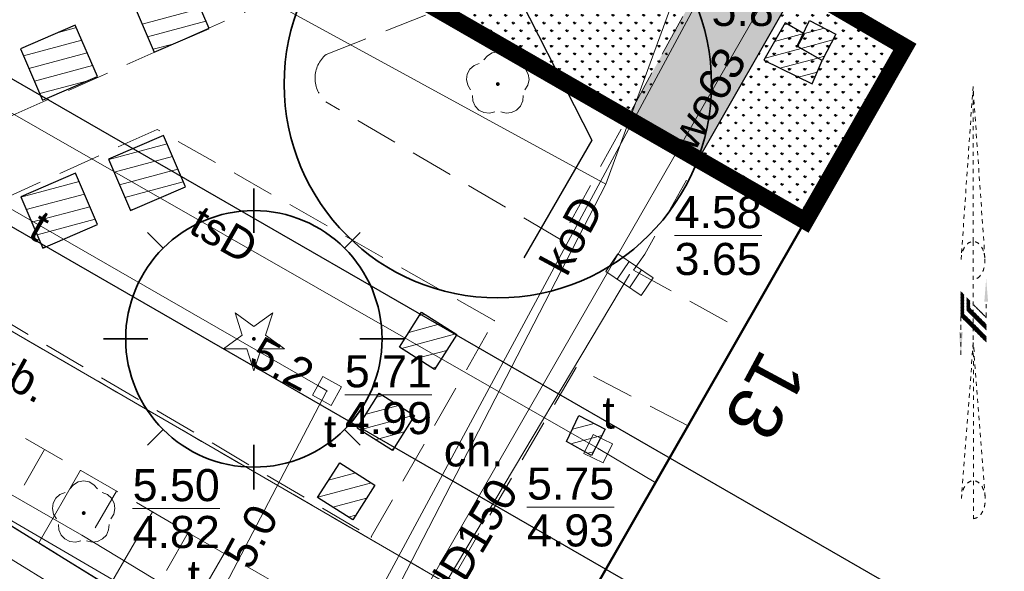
# Model space of a CAD drawing. Extents: x 5477758 to 5478338, y 5918296 to 5918505.
# Tile 62 of 135: x 5477929 to 5477952, y 5918414 to 5918427. Entities that reach past the tile are written whole.
import ezdxf
from ezdxf.enums import TextEntityAlignment as Align

# ---------------------------------------------------------------- set-up
doc = ezdxf.new("R2010")
doc.units = 0
doc.header["$PDSIZE"] = 0.75
for name, pattern in [('budynki akt$0$DASHED', [19.05, 12.7, -6.35]), ('HIDDEN', [0.375, 0.25, -0.125]), ('PRZER1-1', [2, 1, -1]), ('PRZER2-1', [3, 2, -1]), ('PRZER3-1', [4, 3, -1])]:
    doc.linetypes.add(name, pattern=pattern)
doc.layers.get('0').update_dxf_attribs({"linetype": 'CONTINUOUS'})
for name, color, linetype in [('0_NAWIERZCHNIA UTWARDZONA_CHODNIK', 254, 'CONTINUOUS'), ('0_ZIELEŃ NISKA ISTNIEJACA', 76, 'CONTINUOUS'), ('A_GRANICA OPRACOWANIA', 7, 'CONTINUOUS'), ('ZZ_PROJ-numeracja', 5, 'CONTINUOUS'), ('ZZ_ramka', 6, 'CONTINUOUS')]:
    doc.layers.add(name, color=color, linetype=linetype)
for name, color, linetype, lineweight, true_color in [('GEPADR_O', 7, 'CONTINUOUS', 18, 0x800040), ('GESUZY', 7, 'PRZER1-1', 18, 0x008000), ('GSPRDI', 7, 'CONTINUOUS', 18, 0x008000), ('GSPRDL', 7, 'CONTINUOUS', 18, 0x008000), ('GULEPR', 1, 'CONTINUOUS', 18, 0xff0000), ('GULKPR', 7, 'CONTINUOUS', 18, 0x803300), ('GULKPR_O', 7, 'CONTINUOUS', 18, 0x803300), ('GULTPR', 7, 'CONTINUOUS', 18, 0xff9100), ('GULTPR_O', 7, 'CONTINUOUS', 18, 0xff9100), ('GULWPR', 5, 'CONTINUOUS', 18, 0x0000ff), ('GULWPR_O', 5, 'CONTINUOUS', 18, 0x0000ff), ('GUPKKS', 7, 'CONTINUOUS', 18, 0x803300)]:
    doc.layers.add(name, color=color, linetype=linetype, lineweight=lineweight, true_color=true_color)
for name, color, linetype, lineweight in [('GESBZO', 7, 'CONTINUOUS', 50), ('GESDZI', 7, 'CONTINUOUS', 18), ('GSLKRW', 7, 'CONTINUOUS', 25), ('GSPPRB', 7, 'CONTINUOUS', 20), ('GSPWPN_O', 7, 'CONTINUOUS', 13), ('GSSKOA', 7, 'PRZER3-1', 18), ('GSSKOD', 7, 'PRZER2-1', 18), ('GSSKOD_O', 7, 'PRZER2-1', 18), ('GSSZSN', 7, 'PRZER2-1', 18), ('GUPIKP', 7, 'CONTINUOUS', 18), ('GUPIWZ', 7, 'CONTINUOUS', 18), ('GUPIWZ_O', 7, 'CONTINUOUS', 18), ('GUPPRZ', 7, 'CONTINUOUS', 18), ('GUPPRZ_O', 7, 'CONTINUOUS', 18), ('znak_polnocy', 250, 'HIDDEN', 13), ('ZZ_grupa', 7, 'CONTINUOUS', 30), ('ZZ_grupa-krzewow-szraf', 7, 'CONTINUOUS', 13), ('ZZ_korona', 7, 'CONTINUOUS', 35), ('ZZ_PROJ-obrys-rabaty', 61, 'CONTINUOUS', 35)]:
    doc.layers.add(name, color=color, linetype=linetype, lineweight=lineweight)
doc.styles.add('GEO-INFO', font='arial.ttf')
pattern_1 = [(194.933, (5477837.84446, 5918344.9947), (0.08181636, -0.3067773), [])]
pattern_2 = [(194.933, (5477838.29312, 5918344.3774), (0.08181636, -0.3067773), [])]

# ---------------------------------------------------------------- blocks, each defined once
blk = doc.blocks.new('POINT')
at = {"color": 0}
blk.add_point((0, 0), dxfattribs=at)
blk = doc.blocks.new('SPDIP')
blk.add_hatch(color=0).paths.add_polyline_path([(0, -0.09), (0.027812, -0.085595), (0.052901, -0.072812), (0.072812, -0.052901), (0.085595, -0.027812), (0.09, 0), (0.085595, 0.027812), (0.072812, 0.052901), (0.052901, 0.072812), (0.027812, 0.085595), (0, 0.09), (-0.027812, 0.085595), (-0.052901, 0.072812), (-0.072812, 0.052901), (-0.085595, 0.027812), (-0.09, 0), (-0.085595, -0.027812), (-0.072812, -0.052901), (-0.052901, -0.072812), (-0.027812, -0.085595)])
at = {"color": 0}
blk.add_lwpolyline([(0.544942, 0.177062), (1.426676, -0.463555), (0.336792, -0.463555), (0, -1.500096), (-0.336792, -0.463555), (-1.426676, -0.463555), (-0.544942, 0.177062), (-0.881734, 1.213603), (0, 0.572986), (0.881734, 1.213603)], close=True, dxfattribs=at)
blk = doc.blocks.new('SUUS05')
at = {"color": 0}
blk.add_lwpolyline([(0.5, -0.25), (-0.5, -0.25), (-0.5, 0.25), (0.5, 0.25)], close=True, dxfattribs=at)
for points in [[(-0.175, -0.25), (-0.175, 0.25)], [(0.175, -0.25), (0.175, 0.25)]]:
    blk.add_lwpolyline(points, dxfattribs=at)
blk = doc.blocks.new('KWADRAT_NIEPRZEZR')
at = {"color": 0}
blk.add_lwpolyline([(-0.5, -0.5), (0.5, -0.5), (0.5, 0.5), (-0.5, 0.5)], close=True, dxfattribs=at)
blk = doc.blocks.new('SPDLP')
blk.add_hatch(color=0).paths.add_polyline_path([(0, -0.09), (0.027812, -0.085595), (0.052901, -0.072812), (0.072812, -0.052901), (0.085595, -0.027812), (0.09, 0), (0.085595, 0.027812), (0.072812, 0.052901), (0.052901, 0.072812), (0.027812, 0.085595), (0, 0.09), (-0.027812, 0.085595), (-0.052901, 0.072812), (-0.072812, 0.052901), (-0.085595, 0.027812), (-0.09, 0), (-0.085595, -0.027812), (-0.072812, -0.052901), (-0.052901, -0.072812), (-0.027812, -0.085595)])
at = {"color": 0}
for points in [[(-0.648554, 1.126667), (-0.481106, 1.325358), (-0.255912, 1.454989), (0, 1.5), (0.255912, 1.454989), (0.481106, 1.325358), (0.648554, 1.126667)], [(-1.271938, -0.268652), (-1.40916, -0.048001), (-1.462858, 0.20623), (-1.426585, 0.463525), (-1.304695, 0.693003), (-1.11182, 0.867117), (-0.871109, 0.964971)], [(0.871109, 0.964971), (1.11182, 0.867117), (1.304695, 0.693003), (1.426585, 0.463525), (1.462858, 0.20623), (1.40916, -0.048001), (1.271938, -0.268652)], [(-0.137547, -1.292703), (-0.389802, -1.355024), (-0.648184, -1.327532), (-0.881678, -1.213525), (-1.062258, -1.026689), (-1.168249, -0.78945), (-1.186929, -0.530282)], [(1.186929, -0.530282), (1.168249, -0.78945), (1.062258, -1.026689), (0.881678, -1.213525), (0.648184, -1.327532), (0.389802, -1.355024), (0.137547, -1.292703)]]:
    blk.add_lwpolyline(points, dxfattribs=at)
blk = doc.blocks.new('znak')
for points in [[(97792.02, 33202.11), (97792.13, 33202.89), (97792.44, 33203.57), (97792.93, 33204.06), (97793.43, 33204.21), (97793.93, 33204.06), (97794.41, 33203.55), (97794.7, 33202.86), (97794.78, 33202.42), (97794.69, 33201.09), (97794.39, 33200.41), (97793.89, 33199.91), (97793.43, 33199.76)], [(97792.05, 33174.15), (97792.16, 33174.92), (97792.47, 33175.6), (97792.96, 33176.1), (97793.46, 33176.25), (97793.96, 33176.09), (97794.44, 33175.59), (97794.73, 33174.9), (97794.84, 33174.01), (97794.72, 33173.13), (97794.42, 33172.44), (97793.92, 33171.95), (97793.47, 33171.8)]]:
    blk.add_spline(points, degree=3)
at = {"layer": 'znak_polnocy', "linetype": 'ByBlock'}
for p, q in [((97793.41, 33222.33, -3.5), (97792.02, 33202.11, -3.5)), ((97794.8, 33202.32, -3.5), (97793.41, 33222.33, -3.5)), ((97793.43, 33204.21, -3.5), (97793.41, 33222.33, -3.5)), ((97793.43, 33204.21, -3.5), (97793.47, 33171.8, -3.5)), ((97791.99, 33198.28, -3.5), (97792.03, 33198.32, -3.5)), ((97791.99, 33198.19, -3.5), (97792.07, 33198.28, -3.5)), ((97791.99, 33198.11, -3.5), (97792.11, 33198.23, -3.5)), ((97791.99, 33198.02, -3.5), (97792.16, 33198.19, -3.5)), ((97791.99, 33197.93, -3.5), (97792.2, 33198.15, -3.5)), ((97791.99, 33197.84, -3.5), (97792.25, 33198.1, -3.5)), ((97791.99, 33197.75, -3.5), (97792.29, 33198.06, -3.5)), ((97791.99, 33197.66, -3.5), (97792.34, 33198.01, -3.5)), ((97791.99, 33197.58, -3.5), (97792.38, 33197.97, -3.5)), ((97791.99, 33197.49, -3.5), (97792.42, 33197.92, -3.5)), ((97791.99, 33197.4, -3.5), (97792.47, 33197.88, -3.5)), ((97791.99, 33197.31, -3.5), (97792.51, 33197.84, -3.5)), ((97791.99, 33197.22, -3.5), (97792.56, 33197.79, -3.5)), ((97791.99, 33197.13, -3.5), (97792.6, 33197.75, -3.5)), ((97791.99, 33197.04, -3.5), (97792.65, 33197.7, -3.5)), ((97791.99, 33196.96, -3.5), (97792.69, 33197.66, -3.5)), ((97791.99, 33196.87, -3.5), (97792.73, 33197.61, -3.5)), ((97791.99, 33196.78, -3.5), (97792.78, 33197.57, -3.5)), ((97791.99, 33196.69, -3.5), (97792.82, 33197.53, -3.5)), ((97791.99, 33196.6, -3.5), (97792.87, 33197.48, -3.5)), ((97791.99, 33196.51, -3.5), (97792.91, 33197.44, -3.5)), ((97791.99, 33196.43, -3.5), (97792.95, 33197.39, -3.5)), ((97791.99, 33196.34, -3.5), (97793, 33197.35, -3.5)), ((97791.99, 33196.25, -3.5), (97793.04, 33197.31, -3.5)), ((97791.99, 33196.16, -3.5), (97793.09, 33197.26, -3.5)), ((97791.99, 33196.07, -3.5), (97793.13, 33197.22, -3.5)), ((97791.99, 33195.98, -3.5), (97793.18, 33197.17, -3.5)), ((97791.99, 33195.9, -3.5), (97793.22, 33197.13, -3.5)), ((97791.99, 33195.81, -3.5), (97793.26, 33197.08, -3.5)), ((97791.99, 33195.72, -3.5), (97793.31, 33197.04, -3.5)), ((97791.99, 33195.63, -3.5), (97793.35, 33197, -3.5)), ((97791.99, 33195.54, -3.5), (97793.4, 33196.95, -3.5)), ((97791.99, 33195.45, -3.5), (97793.44, 33196.91, -3.5)), ((97792, 33195.38, -3.5), (97793.48, 33196.86, -3.5)), ((97792.05, 33195.34, -3.5), (97793.53, 33196.82, -3.5)), ((97792.09, 33195.29, -3.5), (97793.57, 33196.77, -3.5)), ((97792.13, 33195.25, -3.5), (97793.62, 33196.73, -3.5)), ((97792.18, 33195.2, -3.5), (97793.66, 33196.69, -3.5)), ((97792.22, 33195.16, -3.5), (97793.71, 33196.64, -3.5)), ((97792.27, 33195.12, -3.5), (97793.75, 33196.6, -3.5)), ((97792.31, 33195.07, -3.5), (97793.79, 33196.55, -3.5)), ((97792.36, 33195.03, -3.5), (97793.84, 33196.51, -3.5)), ((97794.95, 33195.4, -3.5), (97794.95, 33197.18, -4.5)), ((97791.99, 33190.95, -6), (97791.99, 33195.4, -6)), ((97791.99, 33195.4, -3.5), (97791.99, 33193.62, -3.1)), ((97792.4, 33194.98, -3.5), (97793.88, 33196.47, -3.5)), ((97792.44, 33194.94, -3.5), (97793.93, 33196.42, -3.5)), ((97792.49, 33194.9, -3.5), (97793.97, 33196.38, -3.5)), ((97792.53, 33194.85, -3.5), (97794.01, 33196.33, -3.5)), ((97792.58, 33194.81, -3.5), (97794.06, 33196.29, -3.5)), ((97792.62, 33194.76, -3.5), (97794.1, 33196.24, -3.5)), ((97792.67, 33194.72, -3.5), (97794.15, 33196.2, -3.5)), ((97792.71, 33194.67, -3.5), (97794.19, 33196.16, -3.5)), ((97792.75, 33194.63, -3.5), (97794.24, 33196.11, -3.5)), ((97792.8, 33194.59, -3.5), (97794.28, 33196.07, -3.5)), ((97792.84, 33194.54, -3.5), (97794.32, 33196.02, -3.5)), ((97792.89, 33194.5, -3.5), (97794.37, 33195.98, -3.5)), ((97792.93, 33194.45, -3.5), (97794.41, 33195.93, -3.5)), ((97792.97, 33194.41, -3.5), (97794.46, 33195.89, -3.5)), ((97793.02, 33194.36, -3.5), (97794.5, 33195.85, -3.5)), ((97793.06, 33194.32, -3.5), (97794.54, 33195.8, -3.5)), ((97793.11, 33194.28, -3.5), (97794.59, 33195.76, -3.5)), ((97793.15, 33194.23, -3.5), (97794.63, 33195.71, -3.5)), ((97793.2, 33194.19, -3.5), (97794.68, 33195.67, -3.5)), ((97793.24, 33194.14, -3.5), (97794.72, 33195.63, -3.5)), ((97793.28, 33194.1, -3.5), (97794.77, 33195.58, -3.5)), ((97793.33, 33194.06, -3.5), (97794.81, 33195.54, -3.5)), ((97793.37, 33194.01, -3.5), (97794.85, 33195.49, -3.5)), ((97793.42, 33193.97, -3.5), (97794.9, 33195.45, -3.5)), ((97793.46, 33193.92, -3.5), (97794.94, 33195.4, -3.5)), ((97793.5, 33193.88, -3.5), (97794.95, 33195.33, -3.5)), ((97793.55, 33193.83, -3.5), (97794.95, 33195.24, -3.5)), ((97793.59, 33193.79, -3.5), (97794.95, 33195.15, -3.5)), ((97793.64, 33193.75, -3.5), (97794.95, 33195.06, -3.5)), ((97793.68, 33193.7, -3.5), (97794.95, 33194.97, -3.5)), ((97793.73, 33193.66, -3.5), (97794.95, 33194.88, -3.5)), ((97793.77, 33193.61, -3.5), (97794.95, 33194.8, -3.5)), ((97793.81, 33193.57, -3.5), (97794.95, 33194.71, -3.5)), ((97793.86, 33193.52, -3.5), (97794.95, 33194.62, -3.5)), ((97793.9, 33193.48, -3.5), (97794.95, 33194.53, -3.5)), ((97793.95, 33193.44, -3.5), (97794.95, 33194.44, -3.5)), ((97793.99, 33193.39, -3.5), (97794.95, 33194.35, -3.5)), ((97794.04, 33193.35, -3.5), (97794.95, 33194.27, -3.5)), ((97794.08, 33193.3, -3.5), (97794.95, 33194.18, -3.5)), ((97794.12, 33193.26, -3.5), (97794.95, 33194.09, -3.5)), ((97794.17, 33193.22, -3.5), (97794.95, 33194, -3.5)), ((97794.21, 33193.17, -3.5), (97794.95, 33193.91, -3.5)), ((97794.26, 33193.13, -3.5), (97794.95, 33193.82, -3.5)), ((97794.3, 33193.08, -3.5), (97794.95, 33193.73, -3.5)), ((97794.34, 33193.04, -3.5), (97794.95, 33193.65, -3.5)), ((97794.39, 33192.99, -3.5), (97794.95, 33193.56, -3.5)), ((97794.43, 33192.95, -3.5), (97794.95, 33193.47, -3.5)), ((97794.48, 33192.91, -3.5), (97794.95, 33193.38, -3.5)), ((97794.52, 33192.86, -3.5), (97794.95, 33193.29, -3.5)), ((97794.57, 33192.82, -3.5), (97794.95, 33193.2, -3.5)), ((97794.61, 33192.77, -3.5), (97794.95, 33193.12, -3.5)), ((97793.44, 33192.41, -6), (97792.05, 33174.15, -3.5)), ((97794.83, 33174.36, -3.5), (97793.44, 33192.41, -2.5)), ((97794.65, 33192.73, -3.5), (97794.95, 33193.03, -3.5)), ((97794.7, 33192.69, -3.5), (97794.95, 33192.94, -3.5)), ((97794.74, 33192.64, -3.5), (97794.95, 33192.85, -3.5)), ((97794.79, 33192.6, -3.5), (97794.95, 33192.76, -3.5)), ((97794.83, 33192.55, -3.5), (97794.95, 33192.67, -3.5)), ((97794.87, 33192.51, -3.5), (97794.95, 33192.59, -3.5)), ((97794.92, 33192.46, -3.5), (97794.95, 33192.5, -3.5))]:
    blk.add_line(p, q, dxfattribs=at)
for points in [[(97794.95, 33199.85, -2.5), (97795.17, 33197.18, -2.5), (97794.73, 33197.18, -2.5)], [(97791.76, 33193.62, -2.5), (97792.21, 33193.62, -2.5), (97791.99, 33190.95, -2.5)]]:
    blk.add_solid(points, dxfattribs=at)

msp = doc.modelspace()

# ---------------------------------------------------------------- hatches: boundary and pattern name
at = {"layer": '0_NAWIERZCHNIA UTWARDZONA_CHODNIK', "transparency": 33554636}
msp.add_hatch(color=256, dxfattribs=at).paths.add_polyline_path([(5477962.493, 5918459.043), (5477957.044, 5918449.527), (5477951.796, 5918440.362), (5477947.988, 5918433.712), (5477937.075, 5918428.498), (5477936.605, 5918428.29), (5477938.473, 5918427.16), (5477943.438, 5918429.127), (5477945.135, 5918429.94), (5477945.396, 5918429.792), (5477945.658, 5918429.644), (5477944.382, 5918427.315), (5477942.909, 5918424.629), (5477944.585, 5918423.669), (5477946.91, 5918427.756), (5477947.596, 5918427.361), (5477965.541, 5918458.35), (5477963.011, 5918459.841)])
at = {"layer": '0_ZIELEŃ NISKA ISTNIEJACA'}
h = msp.add_hatch(dxfattribs=at)
h.set_pattern_fill('GRASS', color=256, scale=0.01, style=0)
h.set_pattern_definition([(90, (0, 0), (-0.1796051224, 0.1796051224), [0.047625, -0.3115852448]), (45, (0, 0), (-0.179605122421, 0.179605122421), [0.047625, -0.206375]), (135, (0, 0), (-0.179605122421, -0.179605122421), [0.047625, -0.206375])])
h.paths.add_polyline_path([(5477938.499, 5918427.17), (5477943.042, 5918424.558), (5477945.658, 5918429.644), (5477945.135, 5918429.94), (5477943.33, 5918429.085)])
h = msp.add_hatch(dxfattribs=at)
h.set_pattern_fill('GRASS', color=256, scale=0.01, style=0)
h.set_pattern_definition([(90, (0, 0), (-0.1796051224, 0.1796051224), [0.047625, -0.3115852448]), (45, (0, 0), (-0.179605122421, 0.179605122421), [0.047625, -0.206375]), (135, (0, 0), (-0.179605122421, -0.179605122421), [0.047625, -0.206375])])
h.paths.add_polyline_path([(5477946.91, 5918427.756), (5477944.546, 5918423.621), (5477947.085, 5918422.232), (5477949.411, 5918426.304), (5477947.596, 5918427.361)])
at = {"layer": 'ZZ_grupa-krzewow-szraf'}
h = msp.add_hatch(dxfattribs=at)
h.set_pattern_fill('ANSI31', color=256, scale=0.1, angle=90)
h.set_pattern_definition(pattern_1)
h.paths.add_polyline_path([(5477931.333, 5918427.384), (5477931.848, 5918426.185), (5477933.131, 5918426.736), (5477932.616, 5918427.936)])
h = msp.add_hatch(dxfattribs=at)
h.set_pattern_fill('ANSI31', color=256, scale=0.1, angle=90)
h.set_pattern_definition(pattern_1)
h.paths.add_polyline_path([(5477928.719, 5918426.262), (5477929.234, 5918425.062), (5477930.517, 5918425.613), (5477930.002, 5918426.813)])
h = msp.add_hatch(dxfattribs=at)
h.set_pattern_fill('ANSI31', color=256, scale=0.1, angle=90)
h.set_pattern_definition(pattern_2)
edge = h.paths.add_edge_path()
edge.add_line((5477947.037, 5918426.622), (5477946.613, 5918426.866))
edge.add_line((5477946.613, 5918426.866), (5477946.11, 5918425.992))
edge.add_line((5477946.11, 5918425.992), (5477947.246, 5918425.441))
edge.add_line((5477947.246, 5918425.441), (5477947.474, 5918425.989))
edge.add_line((5477947.474, 5918425.989), (5477946.897, 5918426.318))
edge.add_line((5477946.897, 5918426.318), (5477947.062, 5918426.608))
h = msp.add_hatch(dxfattribs=at)
h.set_pattern_fill('ANSI31', color=256, scale=0.1, angle=90)
h.set_pattern_definition(pattern_2)
h.paths.add_polyline_path([(5477946.893, 5918426.32), (5477947.474, 5918425.989), (5477947.795, 5918426.603), (5477947.182, 5918426.924)])
h = msp.add_hatch(dxfattribs=at)
h.set_pattern_fill('ANSI31', color=256, scale=0.1, angle=90)
h.set_pattern_definition(pattern_1)
h.paths.add_polyline_path([(5477930.78, 5918423.681), (5477931.295, 5918422.482), (5477932.578, 5918423.033), (5477932.063, 5918424.232)])
h = msp.add_hatch(dxfattribs=at)
h.set_pattern_fill('ANSI31', color=256, scale=0.1, angle=90)
h.set_pattern_definition(pattern_1)
h.paths.add_polyline_path([(5477928.725, 5918422.798), (5477929.24, 5918421.599), (5477930.523, 5918422.15), (5477930.008, 5918423.349)])
h = msp.add_hatch(dxfattribs=at)
h.set_pattern_fill('ANSI31', color=256, scale=0.1, angle=90)
h.set_pattern_definition(pattern_1)
h.paths.add_polyline_path([(5477937.585, 5918419.285), (5477938.41, 5918418.762), (5477938.928, 5918419.579), (5477938.103, 5918420.102)])
h = msp.add_hatch(dxfattribs=at)
h.set_pattern_fill('ANSI31', color=256, scale=0.1, angle=90)
h.set_pattern_definition(pattern_1)
h.paths.add_polyline_path([(5477936.597, 5918417.389), (5477937.422, 5918416.866), (5477937.94, 5918417.683), (5477937.115, 5918418.206)])
h = msp.add_hatch(dxfattribs=at)
h.set_pattern_fill('ANSI31', color=256, scale=0.1, angle=90)
h.set_pattern_definition(pattern_1)
h.paths.add_polyline_path([(5477941.497, 5918417.08), (5477942.078, 5918416.749), (5477942.4, 5918417.363), (5477941.786, 5918417.684)])
h = msp.add_hatch(dxfattribs=at)
h.set_pattern_fill('ANSI31', color=256, scale=0.1, angle=90)
h.set_pattern_definition(pattern_1)
h.paths.add_polyline_path([(5477935.67, 5918415.765), (5477936.494, 5918415.242), (5477937.013, 5918416.059), (5477936.188, 5918416.582)])
at = {"layer": 'ZZ_PROJ-obrys-rabaty'}
h = msp.add_hatch(dxfattribs=at)
h.set_pattern_fill('GRASS', color=256)
h.paths.add_polyline_path([(5477946.91, 5918427.756), (5477944.546, 5918423.621), (5477947.085, 5918422.232), (5477949.411, 5918426.304), (5477947.596, 5918427.361)])

# ---------------------------------------------------------------- linework, layer by layer
at = {"layer": '0_ZIELEŃ NISKA ISTNIEJACA'}
msp.add_lwpolyline([(5477946.91, 5918427.756), (5477944.546, 5918423.621), (5477947.085, 5918422.232), (5477949.411, 5918426.304), (5477947.596, 5918427.361), (5477947.596, 5918427.361), (5477946.91, 5918427.756)], dxfattribs=at)
at = {"layer": 'A_GRANICA OPRACOWANIA', "color": 1, "linetype": 'budynki akt$0$DASHED', "ltscale": 0.1, "const_width": 0.4}
msp.add_lwpolyline([(5477924.666, 5918437.385), (5477923.68, 5918435.693), (5477947.085, 5918422.232), (5477949.411, 5918426.304), (5477947.596, 5918427.361), (5477964.141, 5918455.941), (5477965.541, 5918458.35), (5477956.078, 5918463.925), (5477947.799, 5918468.803), (5477947.799, 5918468.803), (5477943.997, 5918471.043), (5477943.489, 5918470.182), (5477933.716, 5918453.151), (5477933.004, 5918451.909), (5477924.666, 5918437.385)], dxfattribs=at)
at = {"layer": 'GESBZO', "color": 7, "linetype": 'Continuous', "lineweight": 50}
msp.add_lwpolyline([(5477947.596, 5918427.361), (5477964.141, 5918455.941), (5477973.257, 5918450.553), (5477957.124, 5918422.592), (5477958.789, 5918421.465), (5477950.46, 5918406.9), (5477941.35, 5918412.22), (5477949.411, 5918426.304)], close=True, dxfattribs=at)
at = {"layer": 'GESDZI', "color": 7, "linetype": 'Continuous', "lineweight": 18}
for points in [[(5477937.825, 5918494.464), (5477897.61, 5918435.89), (5477897.31, 5918433.06), (5477897.73, 5918431.34), (5477913.96, 5918422.85), (5477918.68, 5918425.35), (5477941.35, 5918412.22), (5477950.46, 5918406.9), (5477958.503, 5918401.94)], [(5477958.503, 5918401.94), (5477950.46, 5918406.9), (5477941.35, 5918412.22), (5477918.68, 5918425.35), (5477913.96, 5918422.85), (5477922.92, 5918418.17), (5477916.33, 5918408.95), (5477972.897, 5918373.915)]]:
    msp.add_lwpolyline(points, dxfattribs=at)
at = {"layer": 'GESUZY', "color": 96, "linetype": 'PRZER1-1', "lineweight": 18, "ltscale": 0.5, "true_color": 0x008000}
for points in [[(5477958.503, 5918401.94), (5477950.46, 5918406.9), (5477941.35, 5918412.22), (5477918.68, 5918425.35), (5477913.96, 5918422.85), (5477897.73, 5918431.34), (5477897.31, 5918433.06), (5477897.61, 5918435.89), (5477937.825, 5918494.464)], [(5477937.825, 5918494.464), (5477897.61, 5918435.89), (5477897.31, 5918433.06), (5477897.73, 5918431.34), (5477913.96, 5918422.85), (5477918.68, 5918425.35), (5477941.35, 5918412.22), (5477950.46, 5918406.9), (5477958.503, 5918401.94)]]:
    msp.add_lwpolyline(points, dxfattribs=at)
at = {"layer": 'GSLKRW', "color": 7, "linetype": 'Continuous', "lineweight": 25}
msp.add_lwpolyline([(5477920.002, 5918420.365), (5477922.774, 5918418.644), (5477934.671, 5918411.296), (5477936.246, 5918410.3), (5477952.54, 5918400.183)], dxfattribs=at)
at = {"layer": 'GSPPRB', "color": 7, "linetype": 'Continuous', "lineweight": 20}
for p in [(5477949.411, 5918426.304), (5477939.806, 5918419.904), (5477941.721, 5918418.806), (5477943.582, 5918416.114), (5477936.925, 5918414.846)]:
    msp.add_point(p, dxfattribs=at)
at = {"layer": 'GSSKOA', "color": 7, "linetype": 'PRZER3-1', "lineweight": 18, "ltscale": 0.5}
msp.add_lwpolyline([(5477895.308, 5918432.497, 0.01241), (5477895.353, 5918432.004, 0.157577), (5477897.052, 5918428.743), (5477911.178, 5918420.326, 0.107372), (5477915.322, 5918419.772, 0.229991), (5477917.649, 5918421.865), (5477920.002, 5918420.365), (5477922.774, 5918418.644), (5477934.671, 5918411.296), (5477936.246, 5918410.3), (5477952.54, 5918400.183), (5477955.756, 5918401.59), (5477958.309, 5918402.569), (5477959.059, 5918402.92)], format="xyb", dxfattribs=at)
at = {"layer": 'GSSKOD', "color": 7, "linetype": 'PRZER2-1', "lineweight": 18, "ltscale": 0.5}
for points in [[(5477924.632, 5918422.726), (5477928.468, 5918424.674), (5477937.092, 5918428.506), (5477941.728, 5918430.721), (5477947.221, 5918436.084), (5477951.574, 5918440.386), (5477956.873, 5918449.535), (5477962.493, 5918459.043), (5477964.446, 5918462.055), (5477967.996, 5918468.433), (5477968.236, 5918468.933)], [(5477963.369, 5918456.364), (5477953.957, 5918440.129), (5477943.324, 5918421.46), (5477943.065, 5918421.081), (5477945.62, 5918419.676), (5477944.34, 5918417.44), (5477941.721, 5918418.806)], [(5477939.806, 5918419.904), (5477931.916, 5918424.377), (5477926.715, 5918422.022), (5477926.742, 5918420.853)], [(5477926.742, 5918420.853), (5477936.925, 5918414.846)], [(5477936.925, 5918414.846), (5477939.806, 5918419.904)], [(5477941.721, 5918418.806), (5477938.77, 5918413.769)]]:
    msp.add_lwpolyline(points, dxfattribs=at)
msp.add_lwpolyline([(5477945.658, 5918429.644), (5477941.358, 5918421.799), (5477935.865, 5918425.024, -0.463504), (5477935.87, 5918426.128), (5477943.438, 5918429.127), (5477945.135, 5918429.94)], format="xyb", close=True, dxfattribs=at)
at = {"layer": 'GSSZSN', "color": 7, "linetype": 'PRZER2-1', "lineweight": 18, "ltscale": 0.5}
for points in [[(5477935.768, 5918413.141), (5477934.671, 5918411.296), (5477922.774, 5918418.644), (5477923.641, 5918420.151)], [(5477923.641, 5918420.151), (5477935.768, 5918413.141)]]:
    msp.add_lwpolyline(points, dxfattribs=at)
at = {"layer": 'GSSZSN', "color": 7, "linetype": 'Continuous', "lineweight": 18, "flags": 128}
for points in [[(5477929.284, 5918416.889), (5477928.802, 5918416.054)], [(5477930.124, 5918416.403), (5477929.145, 5918414.709)], [(5477930.964, 5918415.918), (5477930.468, 5918415.058)], [(5477931.804, 5918415.432), (5477930.797, 5918413.689)], [(5477932.644, 5918414.947), (5477932.133, 5918414.063)], [(5477933.484, 5918414.461), (5477932.448, 5918412.669)]]:
    msp.add_lwpolyline(points, dxfattribs=at)
at = {"layer": 'GULEPR', "color": 1, "linetype": 'Continuous', "lineweight": 18, "true_color": 0xff0000}
for points in [[(5477956.997, 5918399.286), (5477946.078, 5918405.328), (5477936.07, 5918410.789), (5477942.415, 5918423.098), (5477922.29, 5918434.078), (5477912.965, 5918439.958), (5477903.098, 5918445.156)], [(5477957.09, 5918399.45), (5477955.548, 5918400.414), (5477947.165, 5918405.69), (5477945.326, 5918406.96), (5477944.742, 5918407.21), (5477944.409, 5918407.308), (5477943.687, 5918407.502), (5477942.91, 5918407.71), (5477940.285, 5918408.946), (5477937.356, 5918410.529), (5477930.158, 5918414.889), (5477924.924, 5918417.889), (5477918.703, 5918421.594), (5477904.953, 5918430.272), (5477898.015, 5918434.574), (5477896.72, 5918434.791)], [(5477956.855, 5918399.036), (5477949.833, 5918403.508), (5477944.777, 5918406.603), (5477944.059, 5918406.92), (5477942.974, 5918407.121), (5477940.705, 5918408.105), (5477938.886, 5918409.123), (5477933.346, 5918412.411), (5477923.958, 5918417.873), (5477918.134, 5918421.314), (5477906.504, 5918428.715), (5477897.757, 5918434.117), (5477896.584, 5918434.328), (5477896.452, 5918434.356)], [(5477942.415, 5918423.098), (5477946.525, 5918434.312), (5477950.737, 5918432.786)]]:
    msp.add_lwpolyline(points, dxfattribs=at)
at = {"layer": 'GULKPR', "color": 36, "linetype": 'Continuous', "lineweight": 18, "true_color": 0x803300}
for points in [[(5477949.403, 5918436.363), (5477933.821, 5918407.446)], [(5477942.967, 5918420.979), (5477935.307, 5918408.134)]]:
    msp.add_lwpolyline(points, dxfattribs=at)
at = {"layer": 'GULTPR', "color": 30, "linetype": 'Continuous', "lineweight": 18, "true_color": 0xff9100}
for points in [[(5477924.72, 5918426.924), (5477942.238, 5918416.91), (5477943.582, 5918416.114)], [(5477922.67, 5918425.86), (5477935.673, 5918418.385), (5477935.89, 5918418.26), (5477933.606, 5918413.902), (5477933.49, 5918413.68), (5477943.93, 5918407.78), (5477945.066, 5918410.05)]]:
    msp.add_lwpolyline(points, dxfattribs=at)
at = {"layer": 'GULWPR', "color": 5, "linetype": 'Continuous', "lineweight": 18, "true_color": 0x0000ff}
for points in [[(5477935.954, 5918409.731), (5477951.031, 5918435.946), (5477952.118, 5918435.312)], [(5477955.968, 5918397.472), (5477946.993, 5918402.936), (5477941.139, 5918406.6), (5477936.272, 5918409.44), (5477935.954, 5918409.731), (5477922.073, 5918418.277), (5477917.15, 5918417.448), (5477915.953, 5918418.122), (5477894.353, 5918430.945)]]:
    msp.add_lwpolyline(points, dxfattribs=at)
at = {"layer": 'GUPPRZ_O', "color": 36, "linetype": 'Continuous', "lineweight": 9, "true_color": 0x803300, "flags": 128}
msp.add_lwpolyline([(5477944.024, 5918421.894), (5477946.063, 5918421.894)], dxfattribs=at)
at = {"layer": 'GUPPRZ_O', "color": 30, "linetype": 'Continuous', "lineweight": 9, "true_color": 0xff9100, "flags": 128}
for points in [[(5477936.308, 5918418.172), (5477938.347, 5918418.172)], [(5477931.343, 5918415.509), (5477933.382, 5918415.509)], [(5477940.57, 5918415.545), (5477942.608, 5918415.545)]]:
    msp.add_lwpolyline(points, dxfattribs=at)
at = {"layer": 'ZZ_grupa', "elevation": 10.18}
for points in [[(5477931.848, 5918426.185), (5477933.131, 5918426.736), (5477932.616, 5918427.936), (5477931.333, 5918427.384), (5477931.848, 5918426.185)], [(5477929.234, 5918425.062), (5477930.517, 5918425.613), (5477930.002, 5918426.813), (5477928.719, 5918426.262), (5477929.234, 5918425.062)]]:
    msp.add_lwpolyline(points, dxfattribs=at)
at = {"layer": 'ZZ_grupa'}
for points in [[(5477947.037, 5918426.622), (5477946.613, 5918426.866), (5477946.11, 5918425.992), (5477947.246, 5918425.441), (5477947.474, 5918425.989), (5477946.897, 5918426.318), (5477947.062, 5918426.608)], [(5477947.182, 5918426.924), (5477947.795, 5918426.603), (5477947.474, 5918425.989), (5477946.893, 5918426.32), (5477947.182, 5918426.924)], [(5477931.295, 5918422.482), (5477932.578, 5918423.033), (5477932.063, 5918424.232), (5477930.78, 5918423.681), (5477931.295, 5918422.482)], [(5477929.24, 5918421.599), (5477930.523, 5918422.15), (5477930.008, 5918423.349), (5477928.725, 5918422.798), (5477929.24, 5918421.599)], [(5477938.41, 5918418.762), (5477937.585, 5918419.285), (5477938.103, 5918420.102), (5477938.928, 5918419.579), (5477938.41, 5918418.762)], [(5477937.422, 5918416.866), (5477936.597, 5918417.389), (5477937.115, 5918418.206), (5477937.94, 5918417.683), (5477937.422, 5918416.866)], [(5477941.786, 5918417.684), (5477942.4, 5918417.363), (5477942.078, 5918416.749), (5477941.497, 5918417.08), (5477941.786, 5918417.684)], [(5477936.494, 5918415.242), (5477935.67, 5918415.765), (5477936.188, 5918416.582), (5477937.013, 5918416.059), (5477936.494, 5918415.242)]]:
    msp.add_lwpolyline(points, dxfattribs=at)
at = {"layer": 'ZZ_korona'}
for p, q in [((5477934.18, 5918421.958), (5477934.18, 5918422.996)), ((5477932.058, 5918421.598), (5477931.691, 5918421.965)), ((5477936.301, 5918421.598), (5477936.668, 5918421.965)), ((5477931.699, 5918419.477), (5477930.66, 5918419.477)), ((5477936.66, 5918419.477), (5477937.699, 5918419.477)), ((5477932.058, 5918417.356), (5477931.691, 5918416.988)), ((5477936.301, 5918417.356), (5477936.668, 5918416.988)), ((5477934.18, 5918416.996), (5477934.18, 5918415.958))]:
    msp.add_line(p, q, dxfattribs=at)
for centre, radius in [((5477939.887, 5918425.436, 10.12), 5), ((5477934.18, 5918419.477), 3)]:
    msp.add_circle(centre, radius, dxfattribs=at)
at = {"layer": 'ZZ_PROJ-numeracja', "flags": 128}
msp.add_lwpolyline([(5477938.133, 5918431.89), (5477942.086, 5918424.125), (5477940.5, 5918421.372)], dxfattribs=at)
at = {"layer": 'ZZ_ramka'}
for points in [[(5477953.727, 5918504.52), (5478005.193, 5918474.862), (5477963.253, 5918402.082), (5477911.787, 5918431.74)], [(5477954.094, 5918503.154), (5478003.828, 5918474.495), (5477963.884, 5918405.18), (5477914.151, 5918433.84)]]:
    msp.add_lwpolyline(points, close=True, dxfattribs=at)

# ---------------------------------------------------------------- block references
at = {"layer": 'GSPRDI', "color": 96, "lineweight": 18, "true_color": 0x008000, "xscale": 0.5, "yscale": 0.5}
msp.add_blockref('SPDIP', (5477934.18, 5918419.477), dxfattribs=at)
at = {"layer": 'GSPRDL', "color": 96, "lineweight": 18, "true_color": 0x008000, "xscale": 0.5, "yscale": 0.5}
for p in [(5477939.887, 5918425.436), (5477930.198, 5918415.404)]:
    msp.add_blockref('SPDLP', p, dxfattribs=at)
at = {"layer": 'GUPIKP', "color": 30, "lineweight": 18, "true_color": 0xff9100, "xscale": 0.5, "yscale": 0.5}
for p in [(5477935.89, 5918418.26), (5477942.238, 5918416.91)]:
    msp.add_blockref('POINT', p, dxfattribs=at)
at = {"layer": 'GUPIWZ', "color": 7, "lineweight": 18, "xscale": 0.5, "yscale": 0.5}
for p, rotation in [((5477935.89, 5918418.26), 240.8090325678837), ((5477942.238, 5918416.91), 334.0389478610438)]:
    msp.add_blockref('KWADRAT_NIEPRZEZR', p, dxfattribs=dict(at, rotation=rotation))
at = {"layer": 'GUPKKS', "color": 36, "lineweight": 18, "true_color": 0x803300, "rotation": 326.0035427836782}
msp.add_blockref('SUUS05', (5477942.967, 5918420.979), dxfattribs=at)
at = {"layer": 'GUPPRZ', "color": 36, "lineweight": 18, "true_color": 0x803300}
msp.add_blockref('POINT', (5477942.967, 5918420.979), dxfattribs=at)
at = {"layer": 'GUPPRZ', "color": 30, "lineweight": 18, "true_color": 0xff9100}
for p in [(5477935.673, 5918418.385), (5477935.89, 5918418.26), (5477942.238, 5918416.91)]:
    msp.add_blockref('POINT', p, dxfattribs=at)
at = {"layer": 'znak_polnocy', "color": 0, "xscale": 0.2, "yscale": 0.2, "zscale": 0.2}
msp.add_blockref('znak', (5458392.325, 5911780.912), dxfattribs=at)

# ---------------------------------------------------------------- texts
at = {"layer": 'GEPADR_O', "color": 236, "linetype": 'Continuous', "lineweight": 0, "true_color": 0x800040, "style": 'GEO-INFO'}
msp.add_text('13', height=1.25, rotation=241.7231, dxfattribs=at).set_placement((5477947.169, 5918418.703), align=Align.TOP_LEFT)
at = {"layer": 'GSPWPN_O', "color": 7, "linetype": 'Continuous', "lineweight": 0, "style": 'GEO-INFO'}
msp.add_text('5.8', height=0.75, dxfattribs=at).set_placement((5477944.889, 5918426.795))
at = {"layer": 'GSSKOD_O', "color": 7, "linetype": 'Continuous', "lineweight": 0, "style": 'GEO-INFO'}
msp.add_text('ch.kb.', height=0.75, rotation=331.167, dxfattribs=at).set_placement((5477928.08, 5918418.962), align=Align.MIDDLE)
msp.add_text('ch.', height=0.75, dxfattribs=at).set_placement((5477939.323, 5918416.884), align=Align.MIDDLE)
at = {"layer": 'GULKPR_O', "color": 36, "linetype": 'Continuous', "lineweight": 0, "true_color": 0x803300, "style": 'GEO-INFO'}
msp.add_text('koD', height=0.75, rotation=61.681, dxfattribs=at).set_placement((5477941.612, 5918421.904), align=Align.MIDDLE_CENTER)
msp.add_text('kdD150', height=0.75, rotation=59.1894, dxfattribs=at).set_placement((5477939.137, 5918414.556), align=Align.MIDDLE)
at = {"layer": 'GULTPR_O', "color": 30, "linetype": 'Continuous', "lineweight": 0, "true_color": 0xff9100, "style": 'GEO-INFO'}
for s, rotation, p in [('tsD', 330.2447, (5477933.479, 5918421.917)), ('t', 330.106, (5477929.172, 5918422.122))]:
    msp.add_text(s, height=0.75, rotation=rotation, dxfattribs=at).set_placement(p, align=Align.MIDDLE)
at = {"layer": 'GULWPR_O', "color": 5, "linetype": 'Continuous', "lineweight": 0, "true_color": 0x0000ff, "style": 'GEO-INFO'}
msp.add_text('wo63', height=0.75, rotation=60.0948, dxfattribs=at).set_placement((5477944.783, 5918425.096), align=Align.MIDDLE)
at = {"layer": 'GUPIWZ_O', "color": 7, "linetype": 'Continuous', "lineweight": 0, "style": 'GEO-INFO'}
for p in [(5477942.627, 5918417.38), (5477936.111, 5918416.952), (5477932.921, 5918413.552)]:
    msp.add_text('t', height=0.75, dxfattribs=at).set_placement(p, align=Align.RIGHT)
at = {"layer": 'GUPPRZ_O', "color": 36, "linetype": 'Continuous', "lineweight": 0, "true_color": 0x803300, "style": 'GEO-INFO'}
for s, p in [('4.58', (5477944.024, 5918422.066)), ('3.65', (5477944.024, 5918420.971))]:
    msp.add_text(s, height=0.75, dxfattribs=at).set_placement(p)
at = {"layer": 'GUPPRZ_O', "color": 30, "linetype": 'Continuous', "lineweight": 0, "true_color": 0xff9100, "style": 'GEO-INFO'}
for s, rotation, p in [('5.2', 332.1176, (5477934.2, 5918419.232)), ('5.0', 61.7741, (5477933.763, 5918414.219))]:
    msp.add_text(s, height=0.75, rotation=rotation, dxfattribs=at).set_placement(p, align=Align.MIDDLE_LEFT)
for s, p in [('5.71', (5477936.308, 5918418.344)), ('4.99', (5477936.308, 5918417.249)), ('5.50', (5477931.343, 5918415.682)), ('5.75', (5477940.57, 5918415.718)), ('4.82', (5477931.343, 5918414.587)), ('4.93', (5477940.57, 5918414.623))]:
    msp.add_text(s, height=0.75, dxfattribs=at).set_placement(p)

doc.saveas('drawing.dxf')
